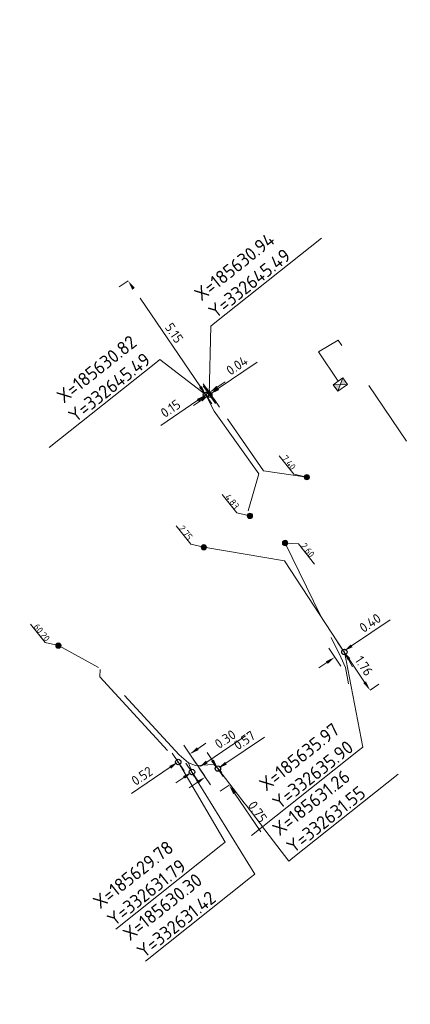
# Model space of a CAD drawing. Header units: inches. Extents: x 0 to 191500, y 0 to 342750.
# Tile 210 of 256: x 185624 to 185638, y 332623 to 332659. Entities that reach past the tile are written whole.
import ezdxf
from ezdxf import colors
from ezdxf.entities.mleader import LeaderData, LeaderLine
from ezdxf.math import Vec2, Vec3

# ---------------------------------------------------------------- set-up
doc = ezdxf.new("R2010")
doc.units = ezdxf.units.IN
doc.header["$MEASUREMENT"] = 0
for name, pattern in [('RI-GWA_HUISAANSLUITING', [23, 4, -1.8, 2.6, -1.8, 4.6, -1.8, 4.6, -1.8]), ('RI-HWA_HUISAANSLUITING', [4.8, 3, -1.8]), ('RI-HWA_KOLKAANSLUITING', [4.3, 2.5, -1.8])]:
    doc.linetypes.add(name, pattern=pattern)
doc.layers.get('0').update_dxf_attribs({"lineweight": 20})
doc.layers.get('DefPoints').update_dxf_attribs({"lineweight": 20})
for name, color, linetype, lineweight in [('ECW', 150, 'Continuous', 20), ('N-WE-RI-GWA-MAATVOERING-T25', 30, 'RI-GWA_HUISAANSLUITING', 20), ('N-WE-RI-GWA_HUISAANSLUITING_PVC_160-G', 30, 'RI-GWA_HUISAANSLUITING', 20), ('N-WE-RI-HWA-MAATVOERING-T25', 151, 'Continuous', 20), ('N-WE-RI-HWA_HUISAANSLUITING_PVC_160-G', 150, 'RI-HWA_HUISAANSLUITING', 20), ('N-WE-RI-HWA_KOLK-S', 150, 'Continuous', 20), ('N-WE-RI-HWA_KOLKAANSLUITING_PVC_160-G', 150, 'RI-HWA_KOLKAANSLUITING', 20), ('N-WE-RI-INLAAT', 7, 'Continuous', 20), ('Tekst algemeen', 7, 'Continuous', 20)]:
    doc.layers.add(name, color=color, linetype=linetype, lineweight=lineweight)
doc.styles.add('NLCS-ISO-M100-T25', font='txt', dxfattribs={"height": 0.25})
doc.styles.add('NLCS-ISO-M200-T18', font='txt', dxfattribs={"height": 0.36})
doc.styles.add('NLCS-ISO-M200-T25', font='txt', dxfattribs={"height": 0.5})
doc.dimstyles.new('NLCS-M200-T18-PIJL_L2_H1', dxfattribs={"dimscale": 0.2, "dimtxt": 2.5, "dimasz": 1.8, "dimexe": 2, "dimexo": 2, "dimgap": 0.7, "dimtad": 1, "dimzin": 0, "dimdsep": 46, "dimtxsty": 'NLCS-ISO-M200-T18', "dimcen": 0, "dimdle": 2, "dimclrd": 256, "dimclre": 256, "dimclrt": 256, "dimadec": 1, "dimazin": 0, "dimtfac": 1, "dimtdec": 3, "dimtofl": 0, "dimtmove": 0, "dimatfit": 3, "dimfxl": 2, "dimfxlon": 1, "dimtfillclr": 256, "dimtolj": 1, "dimtzin": 0, "dimlwd": -1, "dimlwe": -1, "dimarcsym": 0})
doc.dimstyles.new('NLCS-M200-T25-OPENBOL_L0_H0', dxfattribs={"dimscale": 0.2, "dimtxt": 2.5, "dimasz": 1, "dimexe": 2, "dimexo": 0, "dimgap": 0.5, "dimtad": 1, "dimdec": 0, "dimzin": 0, "dimdsep": 46, "dimtxsty": 'NLCS-ISO-M200-T25', "dimblk": 'DOTBLANK', "dimcen": 2, "dimclrd": 256, "dimclre": 256, "dimclrt": 256, "dimadec": 0, "dimazin": 0, "dimtp": 1, "dimtm": 1, "dimtfac": 1, "dimtix": 1, "dimtofl": 0, "dimtmove": 1, "dimatfit": 3, "dimldrblk": 'DOTBLANK', "dimfxl": 1, "dimfxlon": 1, "dimtvp": 0.5, "dimtolj": 1, "dimtzin": 0, "dimlwd": -1, "dimlwe": -1, "dimarcsym": 0})
picture_1 = doc.add_image_def('image1.ecw', size_in_pixel=(220000, 285000))

# ---------------------------------------------------------------- blocks, each defined once
blk = doc.blocks.new('N-SRI-KOLK_STRAAT_450X300-SO')
h = blk.add_hatch(color=256)
h.dxf.hatch_style = 1
h.paths.add_polyline_path([(0, 0.75), (-1.125, 1.5), (-1.125, 0)])
h.paths.add_polyline_path([(1.125, 1.5), (0, 0.75), (1.125, 0)])
for p, q in [((-1.125, 0), (1.125, 1.5)), ((1.125, 0), (-1.125, 1.5))]:
    blk.add_line(p, q)
at = {"flags": 128}
blk.add_lwpolyline([(-1.125, 0), (1.125, 0), (1.125, 1.5), (-1.125, 1.5)], close=True, dxfattribs=at)
blk = doc.blocks.new('*D5018')
at = {"layer": 'DefPoints', "color": 0, "transparency": 16777216}
for p in [(185631.26, 332631.549, 69.732), (185631.681, 332630.925), (185631.681, 332630.925)]:
    blk.add_point(p, dxfattribs=at)
at = {"layer": 'N-WE-RI-GWA-MAATVOERING-T25', "transparency": 16777216}
for p, q in [((185631.058, 332631.847), (185630.857, 332632.145)), ((185631.587, 332631.77), (185631.591, 332631.773)), ((185631.681, 332630.925), (185631.35, 332630.701)), ((185631.883, 332630.627), (185632.856, 332629.188))]:
    blk.add_line(p, q, dxfattribs=at)
for points in [[(185631.108, 332631.881), (185631.009, 332631.813), (185631.26, 332631.549)], [(185631.933, 332630.661), (185631.833, 332630.593), (185631.681, 332630.925)]]:
    blk.add_solid(points, dxfattribs=at)
at = {"layer": 'N-WE-RI-GWA-MAATVOERING-T25', "transparency": 16777216, "insert": (185632.735, 332629.937), "char_height": 0.36, "attachment_point": 5, "rotation": 304.0566, "style": 'NLCS-ISO-M200-T18', "bg_fill": 3, "box_fill_scale": 1.25, "bg_fill_color": 256, "bg_fill_true_color": 13158600, "bg_fill_transparency": 0}
blk.add_mtext('\\A1;0.75', dxfattribs=at)
blk = doc.blocks.new('*D5019')
at = {"layer": 'DefPoints', "color": 0, "transparency": 16777216}
for p in [(185631.26, 332631.549), (185631.681, 332630.925), (185631.212, 332630.608)]:
    blk.add_point(p, dxfattribs=at)
at = {"layer": 'N-WE-RI-GWA-MAATVOERING-T25', "transparency": 16777216}
for p, q in [((185631.558, 332631.75), (185632.997, 332632.723)), ((185631.457, 332631.257), (185631.036, 332631.88)), ((185630.988, 332630.939), (185630.567, 332631.563)), ((185630.492, 332631.03), (185630.194, 332630.828))]:
    blk.add_line(p, q, dxfattribs=at)
for points in [[(185631.524, 332631.8), (185631.592, 332631.701), (185631.26, 332631.549)], [(185630.459, 332631.08), (185630.526, 332630.98), (185630.791, 332631.232)]]:
    blk.add_solid(points, dxfattribs=at)
at = {"layer": 'N-WE-RI-GWA-MAATVOERING-T25', "transparency": 16777216, "insert": (185632.248, 332632.603), "char_height": 0.36, "attachment_point": 5, "rotation": 34.0566, "style": 'NLCS-ISO-M200-T18', "bg_fill": 3, "box_fill_scale": 1.25, "bg_fill_color": 256, "bg_fill_true_color": 13158600, "bg_fill_transparency": 0}
blk.add_mtext('\\A1;0.57', dxfattribs=at)
blk = doc.blocks.new('*D5020')
at = {"layer": 'DefPoints', "color": 0, "transparency": 16777216}
for p in [(185630.547, 332631.59), (185631.212, 332630.608), (185630.96, 332630.437)]:
    blk.add_point(p, dxfattribs=at)
at = {"layer": 'N-WE-RI-GWA-MAATVOERING-T25', "transparency": 16777216}
for p, q in [((185630.846, 332631.792), (185632.285, 332632.765)), ((185630.519, 332631.089), (185630.071, 332631.752)), ((185630.771, 332631.259), (185630.323, 332631.922)), ((185629.997, 332631.219), (185629.699, 332631.017))]:
    blk.add_line(p, q, dxfattribs=at)
for points in [[(185630.812, 332631.842), (185630.879, 332631.742), (185630.547, 332631.59)], [(185629.964, 332631.268), (185630.031, 332631.169), (185630.295, 332631.42)]]:
    blk.add_solid(points, dxfattribs=at)
at = {"layer": 'N-WE-RI-GWA-MAATVOERING-T25', "transparency": 16777216, "insert": (185631.535, 332632.644), "char_height": 0.36, "attachment_point": 5, "rotation": 34.055, "style": 'NLCS-ISO-M200-T18', "bg_fill": 3, "box_fill_scale": 1.25, "bg_fill_color": 256, "bg_fill_true_color": 13158600, "bg_fill_transparency": 0}
blk.add_mtext('\\A1;0.30', dxfattribs=at)
blk = doc.blocks.new('*D5021')
at = {"layer": 'DefPoints', "color": 0, "transparency": 16777216}
for p in [(185629.782, 332631.797), (185631.212, 332630.608), (185630.782, 332630.317)]:
    blk.add_point(p, dxfattribs=at)
at = {"layer": 'N-WE-RI-GWA-MAATVOERING-T25', "transparency": 16777216}
for p, q in [((185630.436, 332631.756), (185629.988, 332632.419)), ((185630.51, 332632.289), (185630.808, 332632.491)), ((185630.006, 332631.465), (185629.558, 332632.128)), ((185629.483, 332631.595), (185628.044, 332630.622))]:
    blk.add_line(p, q, dxfattribs=at)
for points in [[(185630.477, 332632.339), (185630.544, 332632.24), (185630.212, 332632.088)], [(185629.45, 332631.645), (185629.517, 332631.545), (185629.782, 332631.797)]]:
    blk.add_solid(points, dxfattribs=at)
at = {"layer": 'N-WE-RI-GWA-MAATVOERING-T25', "transparency": 16777216, "insert": (185628.435, 332631.273), "char_height": 0.36, "attachment_point": 5, "rotation": 34.055, "style": 'NLCS-ISO-M200-T18', "bg_fill": 3, "box_fill_scale": 1.25, "bg_fill_color": 256, "bg_fill_true_color": 13158600, "bg_fill_transparency": 0}
blk.add_mtext('\\A1;0.52', dxfattribs=at)
blk = doc.blocks.new('*D5022')
at = {"layer": 'DefPoints', "color": 0, "transparency": 16777216}
for p in [(185635.944, 332635.925, 69.483), (185636.927, 332634.471), (185636.927, 332634.471)]:
    blk.add_point(p, dxfattribs=at)
at = {"layer": 'N-WE-RI-GWA-MAATVOERING-T25', "transparency": 16777216}
for p, q in [((185636.272, 332636.147), (185636.275, 332636.149)), ((185636.146, 332635.627), (185636.725, 332634.769)), ((185636.927, 332634.471), (185637.258, 332634.695))]:
    blk.add_line(p, q, dxfattribs=at)
for points in [[(185636.195, 332635.66), (185636.096, 332635.593), (185635.944, 332635.925)], [(185636.775, 332634.803), (185636.676, 332634.736), (185636.927, 332634.471)]]:
    blk.add_solid(points, dxfattribs=at)
at = {"layer": 'N-WE-RI-GWA-MAATVOERING-T25', "transparency": 16777216, "insert": (185636.701, 332635.377), "char_height": 0.36, "attachment_point": 5, "rotation": 304.0566, "style": 'NLCS-ISO-M200-T18', "bg_fill": 3, "box_fill_scale": 1.25, "bg_fill_color": 256, "bg_fill_true_color": 13158600, "bg_fill_transparency": 0}
blk.add_mtext('\\A1;1.76', dxfattribs=at)
blk = doc.blocks.new('*D5023')
at = {"layer": 'DefPoints', "color": 0, "transparency": 16777216}
for p in [(185635.944, 332635.925), (185636.598, 332634.249), (185636.927, 332634.471)]:
    blk.add_point(p, dxfattribs=at)
at = {"layer": 'N-WE-RI-GWA-MAATVOERING-T25', "transparency": 16777216}
for p, q in [((185636.242, 332636.127), (185637.681, 332637.1)), ((185635.84, 332635.372), (185635.392, 332636.034)), ((185636.168, 332635.594), (185635.72, 332636.257)), ((185635.317, 332635.501), (185635.019, 332635.3))]:
    blk.add_line(p, q, dxfattribs=at)
for points in [[(185636.209, 332636.176), (185636.276, 332636.077), (185635.944, 332635.925)], [(185635.284, 332635.551), (185635.351, 332635.452), (185635.616, 332635.703)]]:
    blk.add_solid(points, dxfattribs=at)
at = {"layer": 'N-WE-RI-GWA-MAATVOERING-T25', "transparency": 16777216, "insert": (185636.932, 332636.979), "char_height": 0.36, "attachment_point": 5, "rotation": 34.0555, "style": 'NLCS-ISO-M200-T18', "bg_fill": 3, "box_fill_scale": 1.25, "bg_fill_color": 256, "bg_fill_true_color": 13158600, "bg_fill_transparency": 0}
blk.add_mtext('\\A1;0.40', dxfattribs=at)
blk = doc.blocks.new('*D5024')
at = {"layer": 'DefPoints', "color": 0, "transparency": 16777216}
for p in [(185627.916, 332649.74), (185627.918, 332649.742), (185630.816, 332645.487)]:
    blk.add_point(p, dxfattribs=at)
at = {"layer": 'N-WE-RI-GWA-MAATVOERING-T25', "transparency": 16777216}
for p, q in [((185627.916, 332649.74), (185627.585, 332649.515)), ((185630.611, 332645.783), (185628.118, 332649.443)), ((185630.813, 332645.485), (185630.483, 332645.26))]:
    blk.add_line(p, q, dxfattribs=at)
for points in [[(185628.168, 332649.476), (185628.069, 332649.409), (185627.916, 332649.74)], [(185630.66, 332645.817), (185630.561, 332645.749), (185630.813, 332645.485)]]:
    blk.add_solid(points, dxfattribs=at)
at = {"layer": 'N-WE-RI-GWA-MAATVOERING-T25', "transparency": 16777216, "insert": (185629.629, 332647.793), "char_height": 0.36, "attachment_point": 5, "rotation": 304.2547, "style": 'NLCS-ISO-M200-T18', "bg_fill": 3, "box_fill_scale": 1.25, "bg_fill_color": 256, "bg_fill_true_color": 13158600, "bg_fill_transparency": 0}
blk.add_mtext('\\A1;5.15', dxfattribs=at)
blk = doc.blocks.new('*D5026')
at = {"layer": 'DefPoints', "color": 0, "transparency": 16777216}
for p in [(185627.916, 332649.74), (185628.043, 332649.827), (185630.813, 332645.485)]:
    blk.add_point(p, dxfattribs=at)
at = {"layer": 'N-WE-RI-GWA-MAATVOERING-T25', "transparency": 16777216}
for p, q in [((185631.238, 332645.775), (185631.536, 332645.977)), ((185630.588, 332645.816), (185631.038, 332645.155)), ((185630.715, 332645.903), (185631.166, 332645.241)), ((185630.516, 332645.283), (185629.137, 332644.343))]:
    blk.add_line(p, q, dxfattribs=at)
for points in [[(185631.204, 332645.824), (185631.272, 332645.725), (185630.941, 332645.572)], [(185630.482, 332645.332), (185630.549, 332645.233), (185630.813, 332645.485)]]:
    blk.add_solid(points, dxfattribs=at)
at = {"layer": 'N-WE-RI-GWA-MAATVOERING-T25', "transparency": 16777216, "insert": (185629.497, 332644.976), "char_height": 0.36, "attachment_point": 5, "rotation": 34.2547, "style": 'NLCS-ISO-M200-T18', "bg_fill": 3, "box_fill_scale": 1.25, "bg_fill_color": 256, "bg_fill_true_color": 13158600, "bg_fill_transparency": 0}
blk.add_mtext('\\A1;0.15', dxfattribs=at)
blk = doc.blocks.new('*D5027')
at = {"layer": 'DefPoints', "color": 0, "transparency": 16777216}
for p in [(185628.007, 332649.802), (185628.043, 332649.827), (185630.942, 332645.492)]:
    blk.add_point(p, dxfattribs=at)
at = {"layer": 'N-WE-RI-GWA-MAATVOERING-T25', "transparency": 16777216}
for p, q in [((185631.276, 332645.719), (185632.726, 332646.707)), ((185630.717, 332645.822), (185631.168, 332645.161)), ((185630.753, 332645.847), (185631.204, 332645.186)), ((185630.645, 332645.289), (185630.347, 332645.087))]:
    blk.add_line(p, q, dxfattribs=at)
for points in [[(185631.242, 332645.769), (185631.31, 332645.67), (185630.979, 332645.516)], [(185630.611, 332645.339), (185630.679, 332645.24), (185630.942, 332645.492)]]:
    blk.add_solid(points, dxfattribs=at)
at = {"layer": 'N-WE-RI-GWA-MAATVOERING-T25', "transparency": 16777216, "insert": (185631.97, 332646.579), "char_height": 0.36, "attachment_point": 5, "rotation": 34.2565, "style": 'NLCS-ISO-M200-T18', "bg_fill": 3, "box_fill_scale": 1.25, "bg_fill_color": 256, "bg_fill_true_color": 13158600, "bg_fill_transparency": 0}
blk.add_mtext('\\A1;0.04', dxfattribs=at)
blk = doc.blocks.new('_DotBlank')
at = {"color": 0, "linetype": 'ByBlock', "lineweight": -2}
blk.add_line((-0.5, 0), (-1, 0), dxfattribs=at)
blk.add_circle((0, 0), 0.5, dxfattribs=at)
blk = doc.blocks.new('A$C2C270354')
h = blk.add_hatch(color=256)
h.dxf.hatch_style = 1
edge = h.paths.add_edge_path()
edge.add_arc((0, 0), 0.1, 0, 360)
blk.add_circle((0, 0), 0.1)

msp = doc.modelspace()

# ---------------------------------------------------------------- linework, layer by layer
at = {"layer": 'N-WE-RI-GWA-MAATVOERING-T25', "flags": 128}
for points in [[(185634.57226, 332642.41782), (185634.08693, 332642.53018), (185633.53865, 332643.21793)], [(185632.45307, 332640.97318), (185631.96775, 332641.08554), (185631.41947, 332641.77329)]]:
    msp.add_lwpolyline(points, dxfattribs=at)
for points, elevation in [([(185630.73351, 332639.80195), (185630.24818, 332639.91431), (185629.6999, 332640.60206)], 69.10534), ([(185625.31749, 332636.13616), (185624.83217, 332636.24852), (185624.28389, 332636.93627)], 0.93)]:
    msp.add_lwpolyline(points, dxfattribs=dict(at, elevation=elevation))
at = {"layer": 'N-WE-RI-GWA_HUISAANSLUITING_PVC_160-G'}
for p, q in [((185630.816, 332645.483, 68.641), (185630.617, 332645.765, 68.666)), ((185630.941, 332645.493, 68.644), (185630.855, 332645.718, 68.618)), ((185630.947, 332645.213, 68.595), (185630.816, 332645.483, 68.641)), ((185631.124, 332645.331, 68.596), (185630.941, 332645.493, 68.644)), ((185631.124, 332644.878, 68.291), (185630.947, 332645.213, 68.595)), ((185631.319, 332645.022, 68.315), (185631.124, 332645.331, 68.596)), ((185632.782, 332642.544, 68.155), (185631.124, 332644.878, 68.291)), ((185632.389, 332641.164, 67.967), (185632.782, 332642.544, 68.155)), ((185630.7355, 332639.80157, 69.10534), (185633.741, 332639.298, 69.117)), ((185633.741, 332639.298, 69.117), (185635.946, 332635.922, 69.483)), ((185635.946, 332635.922, 69.483), (185636.272, 332635.339, 69.668))]:
    msp.add_line(p, q, dxfattribs=at)
at = {"layer": 'N-WE-RI-GWA_HUISAANSLUITING_PVC_160-G', "flags": 128}
msp.add_lwpolyline([(185634.57308, 332642.41763), (185632.9537, 332642.64964), (185631.31932, 332645.02156), (185631.12662, 332645.3328), (185630.94171, 332645.49349), (185630.85595, 332645.71681)], dxfattribs=at)
for points, elevation in [([(185625.31792, 332636.13597), (185626.818, 332635.313)], 0.93), ([(185630.354, 332631.266), (185630.167, 332631.758), (185629.817, 332632.057), (185626.818, 332635.313)], 69.473), ([(185626.87782, 332635.23739), (185626.87782, 332635.23739), (185626.85982, 332634.97139), (185629.78382, 332631.79339), (185630.09982, 332631.18239)], 0.93), ([(185631.40965, 332631.39644), (185631.11, 332631.701), (185630.427, 332631.661), (185630.167, 332631.758)], 69.732)]:
    msp.add_lwpolyline(points, dxfattribs=dict(at, elevation=elevation))
at = {"layer": 'N-WE-RI-HWA-MAATVOERING-T25', "elevation": 69.07311, "flags": 128}
msp.add_lwpolyline([(185633.76387, 332639.96145), (185634.26714, 332639.92789), (185634.85593, 332639.17514)], dxfattribs=at)
at = {"layer": 'N-WE-RI-HWA_HUISAANSLUITING_PVC_160-G'}
for p, q in [((185633.76387, 332639.9549, 69.07311), (185635.484, 332636.431, 69.45)), ((185635.484, 332636.431, 69.45), (185635.84, 332635.708, 69.432)), ((185635.84, 332635.708, 69.432), (185636.007, 332635.315, 69.9)), ((185636.007, 332635.315, 69.9), (185636.127, 332634.712, 70.401))]:
    msp.add_line(p, q, dxfattribs=at)
at = {"layer": 'N-WE-RI-HWA_KOLKAANSLUITING_PVC_160-G', "flags": 128}
for points in [[(185635.73732, 332645.99638), (185635.00267, 332647.08672), (185635.73537, 332647.53014)], [(185640.74831, 332640.23961), (185638.61534, 332643.26967), (185635.73537, 332647.53014)]]:
    msp.add_lwpolyline(points, dxfattribs=at)

# ---------------------------------------------------------------- block references
at = {"layer": 'N-WE-RI-HWA_KOLK-S', "xscale": 0.2, "yscale": 0.2, "zscale": 0.2, "rotation": 35}
msp.add_blockref('N-SRI-KOLK_STRAAT_450X300-SO', (185635.90719, 332645.74909), dxfattribs=at)
at = {"layer": 'N-WE-RI-INLAAT', "rotation": 0.06357443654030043}
for p in [(185634.57279, 332642.41763), (185632.45361, 332640.97299), (185633.76387, 332639.96145, 69.07311), (185630.7355, 332639.80176, 69.10534), (185625.31763, 332636.13597, 0.93)]:
    msp.add_blockref('A$C2C270354', p, dxfattribs=at)

# ---------------------------------------------------------------- texts
at = {"layer": 'N-WE-RI-GWA-MAATVOERING-T25', "style": 'NLCS-ISO-M100-T25'}
for s, p in [('7.40', (185633.62592, 332643.10846)), ('4.83', (185631.50674, 332641.66382)), ('2.75', (185629.78717, 332640.49259, 69.10534)), ('60.20', (185624.37116, 332636.8268, 0.93))]:
    msp.add_text(s, height=0.25, rotation=308.56, dxfattribs=at).set_placement(p)
at = {"layer": 'N-WE-RI-HWA-MAATVOERING-T25', "style": 'NLCS-ISO-M100-T25'}
msp.add_text('2.60', height=0.25, rotation=308.56, dxfattribs=at).set_placement((185634.33406, 332639.84251, 66.57711))
at = {"layer": 'Tekst algemeen', "char_height": 0.5, "attachment_point": 7, "rotation": 38.562171, "style": 'NLCS-ISO-M200-T25'}
for s, insert in [('X=185629.78\\PY=332631.79', (185627.39305, 332625.63777)), ('X=185630.30\\PY=332631.42', (185628.50054, 332624.44861))]:
    msp.add_mtext(s, dxfattribs=dict(at, insert=insert))

# ---------------------------------------------------------------- pictures from other files: only their frames are drawn
at = {"layer": 'ECW'}
image = msp.add_image(picture_1, insert=(180500, 328500), size_in_units=(11000, 14250), dxfattribs=at)
image.dxf.flags = 7

# ---------------------------------------------------------------- next in the draw order: dimensions: what is measured, and where the dimension line sits
at = {"layer": 'N-WE-RI-GWA-MAATVOERING-T25'}
for p1, p2, distance, picture, middle in [((185630.8155, 332645.48687), (185627.91791, 332649.74181), 0.00277, '*D5024', (185629.62891, 332647.7929)), ((185635.94398, 332635.92509, 69.483), (185636.92689, 332634.47096), 0, '*D5022', (185636.70055, 332635.37723)), ((185631.25982, 332631.54872, 69.732), (185631.68128, 332630.92521), 0, '*D5018', (185632.73522, 332629.93743))]:
    dim = msp.add_aligned_dim(p1=p1, p2=p2, distance=distance, dimstyle='NLCS-M200-T18-PIJL_L2_H1', override={"dimtfill": 1}, dxfattribs=at)
    dim.commit()
    dim.dimension.update_dxf_attribs({"geometry": picture, "text_midpoint": middle})

# ---------------------------------------------------------------- next in the draw order: dimensions: what is measured, and where the dimension line sits
for p1, p2, distance, picture, middle in [((185628.043, 332649.827), (185627.91561, 332649.74025), 5.14787, '*D5026', (185629.49718, 332644.97626)), ((185636.59839, 332634.24892), (185636.92689, 332634.47096), 1.75517, '*D5023', (185636.93181, 332636.97902)), ((185631.212, 332630.608), (185631.68128, 332630.92521), 0.75259, '*D5019', (185632.2476, 332632.60265))]:
    dim = msp.add_aligned_dim(p1=p1, p2=p2, distance=distance, dimstyle='NLCS-M200-T18-PIJL_L2_H1', override={"dimtfill": 1}, dxfattribs=at)
    dim.commit()
    dim.dimension.update_dxf_attribs({"geometry": picture, "text_midpoint": middle})

# ---------------------------------------------------------------- next in the draw order: texts
at = {"layer": 'Tekst algemeen', "insert": (185634.07178, 332628.36038), "char_height": 0.5, "attachment_point": 7, "rotation": 38.562171, "style": 'NLCS-ISO-M200-T25'}
msp.add_mtext('X=185631.26\\PY=332631.55', dxfattribs=at)

# ---------------------------------------------------------------- next in the draw order: dimensions: what is measured, and where the dimension line sits
at = {"layer": 'N-WE-RI-GWA-MAATVOERING-T25'}
dim = msp.add_linear_dim(base=(185630.94236, 332645.4918), p1=(185628.043, 332649.827), p2=(185628.00673, 332649.8023), angle=214.256469, dimstyle='NLCS-M200-T18-PIJL_L2_H1', override={"dimtfill": 1}, dxfattribs=at)
dim.commit()
dim.dimension.update_dxf_attribs({"geometry": '*D5027', "text_midpoint": (185632.14994, 332646.3142), "dimtype": 161})
dim = msp.add_aligned_dim(p1=(185630.95964, 332630.43743), p2=(185631.21165, 332630.60776), distance=1.18616, dimstyle='NLCS-M200-T18-PIJL_L2_H1', override={"dimtfill": 1}, dxfattribs=at)
dim.commit()
dim.dimension.update_dxf_attribs({"geometry": '*D5020', "text_midpoint": (185631.53522, 332632.6444)})

# ---------------------------------------------------------------- next in the draw order: leaders
at = {"layer": 'Tekst algemeen', "annotation_type": 0, "has_hookline": 1, "hookline_direction": 1, "text_width": 5, "horizontal_direction": (0.781932, 0.623363, 0)}
msp.add_leader([(185635.97055, 332635.89711), (185636.65402, 332632.35092), (185636.49764, 332632.22625)], dimstyle='NLCS-M200-T25-OPENBOL_L0_H0', dxfattribs=at)

# ---------------------------------------------------------------- next in the draw order: texts
at = {"layer": 'Tekst algemeen', "char_height": 0.5, "rotation": 38.562171, "style": 'NLCS-ISO-M200-T25'}
for s, insert, attachment_point in [('X=185630.94\\PY=332645.49', (185631.16435, 332648.30949), 7), ('X=185630.82\\PY=332645.49', (185628.80288, 332646.70291), 9), ('X=185635.97\\PY=332635.90', (185636.35711, 332632.24211), 9)]:
    msp.add_mtext(s, dxfattribs=dict(at, insert=insert, attachment_point=attachment_point))

# ---------------------------------------------------------------- next in the draw order: dimensions: what is measured, and where the dimension line sits
at = {"layer": 'N-WE-RI-GWA-MAATVOERING-T25'}
dim = msp.add_aligned_dim(p1=(185631.212, 332630.608), p2=(185630.78164, 332630.31712), distance=-1.78593, dimstyle='NLCS-M200-T18-PIJL_L2_H1', override={"dimtfill": 1}, dxfattribs=at)
dim.commit()
dim.dimension.update_dxf_attribs({"geometry": '*D5021', "text_midpoint": (185628.43534, 332631.2731)})

# ---------------------------------------------------------------- next in the draw order: leaders
at = {"layer": 'Tekst algemeen', "annotation_type": 0, "has_hookline": 1, "text_width": 4.97619, "horizontal_direction": (0.781932, 0.623363, 0)}
for points, hookline_direction in [([(185630.93949, 332645.48905), (185630.99211, 332648.04429), (185631.1485, 332648.16896)], 0), ([(185630.8155, 332645.48687), (185629.09979, 332646.81173), (185628.94341, 332646.68705)], 1)]:
    msp.add_leader(points, dimstyle='NLCS-M200-T25-OPENBOL_L0_H0', dxfattribs=dict(at, hookline_direction=hookline_direction))

# ---------------------------------------------------------------- next in the draw order: leaders
at = {"layer": 'Tekst algemeen', "annotation_type": 0, "has_hookline": 1, "text_width": 4.90476, "horizontal_direction": (0.781932, 0.623363, 0)}
for points, hookline_direction in [([(185629.78382, 332631.79339), (185631.52516, 332628.80403), (185631.36877, 332628.67936)], 1), ([(185631.25982, 332631.54872), (185633.89954, 332628.09518), (185634.05593, 332628.21985)], 0), ([(185630.29541, 332631.42016), (185632.63265, 332627.61488), (185632.47626, 332627.49021)], 1)]:
    msp.add_leader(points, dimstyle='NLCS-M200-T25-OPENBOL_L0_H0', dxfattribs=dict(at, hookline_direction=hookline_direction))
at = {"layer": 'Tekst algemeen'}
ml = msp.add_multileader_mtext('Standard', dxfattribs=at)
ml.set_content('Grindkoffer', color=256)
ml.set_leader_properties()
ml.build(insert=Vec2(0, 0))
ml.multileader.update_dxf_attribs({"text_right_attachment_type": 6, "dogleg_length": 0.2, "arrow_head_size": 5})
ctx = ml.context
ctx.base_point, ctx.char_height, ctx.arrow_head_size, ctx.landing_gap_size, ctx.plane_origin, ctx.plane_x_axis, ctx.plane_y_axis = Vec3(185789.34017, 332982.33236), 0.5, 5, 0.2, Vec3(185787.00548, 332984.05412), Vec3(0.99520618, 0.0977991), Vec3(-0.0977991, 0.99520618)
ctx.right_attachment = 6
notes = []
notes.append((ctx, [(0, (0, 0, 0), (0, 0), (1, 0), 1, [])]))
ctx.mtext.insert, ctx.mtext.text_direction, ctx.mtext.rotation, ctx.mtext.flow_direction = Vec3(185789.51476, 332982.60072), Vec3(0.99520618, 0.0977991), 0.09795567, 5
for ctx, leaders in notes:
    for number, flags, end, landing, length, lines in leaders:
        leader = LeaderData()
        leader.index, (leader.has_last_leader_line, leader.has_dogleg_vector, leader.attachment_direction) = number, flags
        leader.last_leader_point, leader.dogleg_vector, leader.dogleg_length = Vec3(end), Vec3(landing), length
        for number, points, colour, breaks in lines:
            line = LeaderLine()
            line.index, line.vertices, line.color, line.breaks = number, Vec3.list(points), colors.encode_raw_color(colour), breaks
            leader.lines.append(line)
        ctx.leaders.append(leader)

doc.saveas('drawing.dxf')
